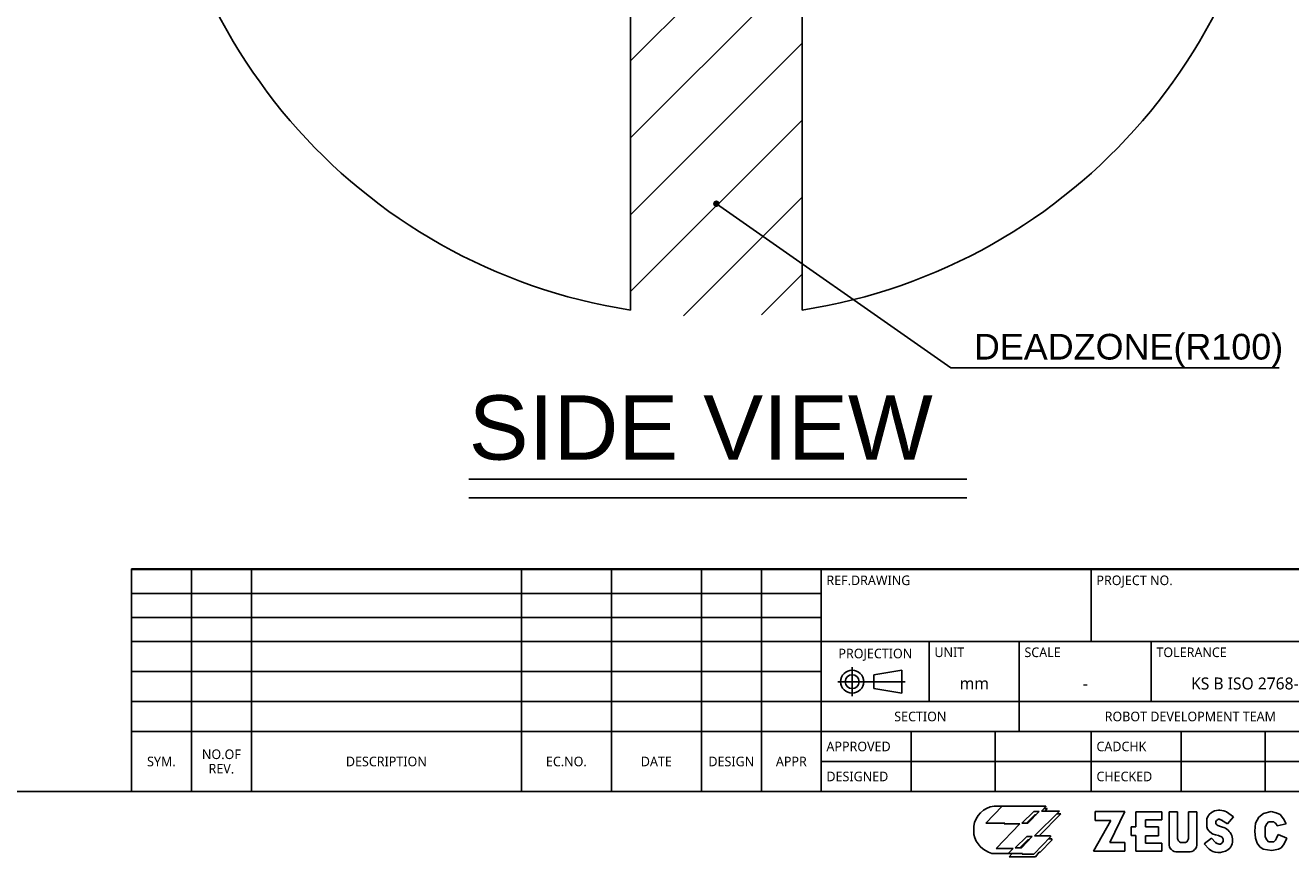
# Model space of a CAD drawing. Header units: millimetres. Extents: x 28 to 5852, y 59 to 4130.
# Tile 18 of 29: x 3586 to 5063, y 64 to 1034. Entities that reach past the tile are written whole.
import ezdxf

# ---------------------------------------------------------------- set-up
doc = ezdxf.new("R2010")
doc.units = ezdxf.units.MM
doc.linetypes.add('ACAD_ISO02W100', pattern=[15, 12, -3])
doc.styles.get("Standard").update_dxf_attribs({"font": 'arial.ttf'})
doc.styles.add('TEXTSTYLE_6', font='malgun.ttf')
doc.dimstyles.new('ISO-25', dxfattribs={"dimtxt": 2.5, "dimasz": 2.5, "dimexe": 1.25, "dimexo": 0.625, "dimtad": 1, "dimtxsty": 'Standard', "dimcen": 2.5, "dimadec": 0, "dimazin": 0, "dimtfac": 1, "dimtmove": 0, "dimatfit": 3, "dimfxl": 1, "dimarcsym": 0})

# ---------------------------------------------------------------- blocks, each defined once
blk = doc.blocks.new('TABLE_BL0', base_point=(732.5, 38.56))
at = {"color": 134}
for p, q in [((820, 57.13), (645, 57.13)), ((645, 20), (645, 57.13)), ((820, 57), (645, 57)), ((690, 45), (690, 57)), ((735, 20), (735, 57)), ((820, 20), (820, 57.13)), ((820, 45), (645, 45)), ((663, 35), (663, 45)), ((678, 30), (678, 45)), ((700, 35), (700, 45)), ((820, 35), (645, 35)), ((798, 20), (798, 35)), ((735, 30), (645, 30)), ((660, 20), (660, 30)), ((674, 20), (674, 30)), ((690, 20), (690, 30)), ((705, 20), (705, 30)), ((719, 20), (719, 30)), ((735, 25), (645, 25)), ((820, 20), (645, 20))]:
    blk.add_line(p, q, dxfattribs=at)
at = {"color": 134, "line_spacing_factor": 0.9, "style": 'TEXTSTYLE_6'}
for s, insert, char_height, width, attachment_point in [('REF.DRAWING', (645.85, 56), 1.6, 14.4948, 1), ('PROJECT NO.', (690.85, 56), 1.6, 13.5763, 1), ('TITLE', (735.85, 56), 1.6, 5.1852, 1), ('PROJECTION', (654, 43.8), 1.6, 12.9067, 2), ('UNIT', (663.85, 44), 1.6, 5.043, 1), ('SCALE', (678.85, 44), 1.6, 6.2993, 1), ('TOLERANCE', (700.85, 44), 1.6, 12.2015, 1), ('NAME', (735.85, 44), 1.6, 6.3526, 1), ('mm', (670.5, 39), 2, 4.8889, 2), ('KS B ISO 2768-mk ', (717.5, 39), 2, 24.2148, 2), ('-', (689, 39), 2, 4.163, 2), ('DRAWING NO.', (735.85, 34), 1.6, 15.0815, 1), ('SHEET NO.', (798.85, 34), 1.6, 10.9926, 1), ('SECTION', (661.5, 33.3), 1.6, 8.9719, 2), ('ROBOT DEVELOPMENT TEAM', (706.5, 33.3), 1.6, 30.1096, 2), ('APPROVED', (645.85, 28.3), 1.6, 11.2296, 1), ('CADCHK', (690.85, 28.3), 1.6, 8.8, 1), ('ZRA_0501N WORKING SPACE', (766.5, 26.5), 3, 60.2721, 2), ('1-1', (809, 26), 2, 4.2074, 2), ('DESIGNED', (645.85, 23.3), 1.6, 10.5541, 1), ('CHECKED', (690.85, 23.3), 1.6, 9.6356, 1)]:
    blk.add_mtext(s, dxfattribs=dict(at, insert=insert, char_height=char_height, width=width, attachment_point=attachment_point))
blk = doc.blocks.new('TABLE_BL1', base_point=(587.5, 38.56))
at = {"color": 134}
for p, q in [((645, 57.13), (530, 57.13)), ((530, 20), (530, 57.13)), ((645, 57), (530, 57)), ((540, 20), (540, 57)), ((550, 20), (550, 57)), ((595, 20), (595, 57)), ((610, 20), (610, 57)), ((625, 20), (625, 57)), ((635, 20), (635, 57)), ((645, 20), (645, 57.13)), ((645, 53), (530, 53)), ((645, 49), (530, 49)), ((645, 45), (530, 45)), ((645, 40), (530, 40)), ((645, 35), (530, 35)), ((645, 30), (530, 30)), ((645, 20), (530, 20))]:
    blk.add_line(p, q, dxfattribs=at)
at = {"color": 134, "char_height": 1.6, "attachment_point": 2, "line_spacing_factor": 0.9, "style": 'TEXTSTYLE_6'}
for s, insert, width in [('SYM.', (535, 25.8), 4.9837), ('NO.OF\\PREV.', (545, 27), 6.7319), ('DESCRIPTION ', (572.5, 25.8), 14.5719), ('EC.NO.', (602.5, 25.8), 6.9511), ('DATE', (617.5, 25.8), 5.3926), ('DESIGN', (630, 25.8), 7.8104), ('APPR', (640, 25.8), 5.357)]:
    blk.add_mtext(s, dxfattribs=dict(at, insert=insert, width=width))
blk = doc.blocks.new('A_BL2', base_point=(653.37, 38.31))
at = {"color": 134}
for p, q in [((650.14, 40.72), (650.14, 35.91)), ((653.76, 39.46), (658.42, 40.22)), ((658.42, 36.38), (658.42, 40.22)), ((647.75, 38.3), (658.98, 38.3)), ((653.76, 39.46), (653.76, 37.14)), ((653.76, 37.14), (658.42, 36.38))]:
    blk.add_line(p, q, dxfattribs=at)
for radius in [1.92, 1.16]:
    blk.add_circle((650.14, 38.3), radius, dxfattribs=at)

msp = doc.modelspace()

# ---------------------------------------------------------------- hatches: boundary and pattern name
at = {"ltscale": 1000, "true_color": 0xed4b40}
h = msp.add_hatch(dxfattribs=at)
h.set_pattern_fill('ANSI31', color=13, scale=20)
h.set_pattern_definition([(45, (-7082.99, -2480.16), (-44.90128, 44.90128), [])])
edge = h.paths.add_edge_path()
edge.add_arc((4392.5, 1349.124), 655, 81.218209, 98.781791)
edge.add_line((4292.5, 1996.445), (4292.5, 701.802))
edge.add_arc((4392.5, 1349.124), 655, 261.218209, 278.781791)
edge.add_line((4492.5, 701.802), (4492.5, 1996.445))

# ---------------------------------------------------------------- linework, layer by layer
at = {"ltscale": 1000}
for p, q in [((4292.5, 1996.445), (4292.5, 701.802)), ((4492.5, 1996.445), (4492.5, 701.802))]:
    msp.add_line(p, q, dxfattribs=at)
at = {"color": 0, "linetype": 'ACAD_ISO02W100', "ltscale": 1000}
for p, q in [((4103.601, 504.521), (4684.851, 504.521)), ((4103.601, 482.671), (4684.851, 482.671))]:
    msp.add_line(p, q, dxfattribs=at)
at = {"color": 7}
msp.add_line((70, 140), (5740, 140), dxfattribs=at)
at = {"color": 134}
for p, q in [((4726.02, 122.945), (4707.034, 103.092)), ((4716.527, 122.945), (4725.902, 122.821)), ((4776.983, 122.945), (4726.02, 122.945)), ((4771.986, 117.201), (4776.983, 122.32)), ((4774.667, 119.948), (4778.606, 119.948)), ((4778.606, 119.948), (4775.986, 117.201)), ((4776.983, 122.32), (4776.983, 122.945)), ((4749.003, 102.843), (4762.742, 116.452)), ((4764.242, 112.831), (4754.351, 102.843)), ((4769.238, 116.452), (4755.998, 102.843)), ((4762.742, 116.452), (4769.238, 116.452)), ((4763.617, 88.11), (4792.846, 117.201)), ((4765.716, 112.831), (4764.242, 112.831)), ((4769.274, 88.11), (4794.47, 113.955)), ((4792.846, 117.201), (4771.986, 117.201)), ((4794.47, 113.955), (4789.584, 113.955)), ((4832.601, 70.481), (4852.817, 106.129)), ((4834.418, 116.573), (4869.171, 116.573)), ((4834.418, 106.129), (4834.418, 116.573)), ((4852.817, 106.129), (4834.418, 106.129)), ((4869.171, 116.573), (4851.681, 80.472)), ((4912.329, 116.119), (4882.119, 116.119)), ((4882.119, 116.119), (4882.119, 98.863)), ((4893.022, 107.037), (4912.329, 107.037)), ((4893.022, 98.863), (4893.022, 107.037)), ((4912.329, 107.037), (4912.329, 116.119)), ((4920.734, 116.119), (4930.728, 116.119)), ((4920.734, 116.119), (4920.734, 77.901)), ((4930.728, 116.119), (4930.728, 85.24)), ((4953.216, 116.119), (4943.221, 116.119)), ((4943.221, 116.119), (4943.221, 85.24)), ((4953.216, 116.119), (4953.216, 77.901)), ((4965.547, 110.208), (4964.888, 107.942)), ((4964.888, 107.942), (4964.888, 98.586)), ((4967.594, 113.205), (4965.547, 110.208)), ((4970.3, 115.398), (4967.594, 113.205)), ((4973.883, 117.225), (4970.3, 115.398)), ((4978.343, 118.029), (4973.883, 117.225)), ((4976.06, 105.997), (4976.75, 106.688)), ((4980.025, 118.029), (4978.343, 118.029)), ((4984.781, 117.443), (4980.025, 118.029)), ((4981.862, 106.63), (4988.758, 102.234)), ((4985.881, 117.095), (4984.781, 117.443)), ((4987.557, 116.202), (4985.881, 117.095)), ((4995.853, 110.34), (4987.557, 116.202)), ((4988.758, 102.234), (4995.853, 110.34)), ((5025.306, 110.094), (5021.475, 102.893)), ((5030.976, 114.385), (5025.306, 110.094)), ((5039.71, 116.683), (5030.976, 114.385)), ((5036.645, 104.425), (5034.653, 102.28)), ((5042.928, 104.425), (5036.645, 104.425)), ((5045.532, 115.151), (5039.71, 116.683)), ((5050.436, 113.006), (5045.532, 115.151)), ((5054.267, 107.949), (5050.436, 113.006)), ((5057.331, 102.126), (5054.267, 107.949)), ((4692.794, 99.404), (4692.794, 89.608)), ((4707.034, 103.092), (4729.018, 103.092)), ((4746.505, 102.094), (4719.025, 73.626)), ((4729.018, 103.092), (4728.268, 102.094)), ((4728.268, 102.094), (4746.505, 102.094)), ((4755.998, 102.843), (4749.003, 102.843)), ((4882.119, 98.863), (4876.44, 98.863)), ((4876.44, 98.863), (4876.44, 88.646)), ((4876.44, 88.646), (4882.119, 88.646)), ((4882.119, 88.646), (4882.119, 70.481)), ((4908.241, 98.863), (4893.022, 98.863)), ((4908.241, 88.419), (4908.241, 98.863)), ((4964.888, 98.586), (4965.693, 96.174)), ((4965.693, 96.174), (4967.521, 93.762)), ((4967.521, 93.762), (4970.519, 90.984)), ((4970.519, 90.984), (4972.055, 90.034)), ((4972.055, 90.034), (4974.98, 89.23)), ((4974.98, 89.23), (4978.417, 88.499)), ((4979.513, 99.463), (4976.864, 100.867)), ((4983.157, 98.47), (4979.513, 99.463)), ((5021.475, 102.893), (5020.862, 93.545)), ((5020.862, 93.545), (5021.475, 85.577)), ((5034.653, 102.28), (5032.814, 98.602)), ((5032.814, 87.11), (5032.814, 98.602)), ((5047.984, 89.868), (5045.992, 85.577)), ((5046.697, 99.956), (5057.331, 102.126)), ((5057.944, 85.577), (5047.984, 89.868)), ((4754.624, 87.485), (4741.259, 74.126)), ((4741.259, 74.126), (4748.628, 74.126)), ((4755.748, 83.74), (4746.527, 74.126)), ((4748.628, 74.126), (4760.994, 87.485)), ((4760.994, 87.485), (4754.624, 87.485)), ((4757.527, 83.74), (4755.748, 83.74)), ((4763.118, 67.009), (4782.478, 86.986)), ((4782.478, 88.11), (4763.617, 88.11)), ((4770.487, 69.007), (4783.977, 83.115)), ((4783.977, 84.614), (4780.179, 84.614)), ((4782.478, 86.986), (4782.478, 88.11)), ((4783.977, 83.115), (4783.977, 84.614)), ((4851.681, 80.472), (4868.944, 80.472)), ((4868.944, 80.472), (4868.944, 70.481)), ((4893.022, 88.419), (4908.241, 88.419)), ((4893.022, 79.564), (4893.022, 88.419)), ((4912.329, 79.564), (4893.022, 79.564)), ((4912.329, 70.481), (4912.329, 79.564)), ((4933.908, 80.472), (4940.041, 80.472)), ((4970.289, 85.4), (4961.746, 78.802)), ((4961.746, 78.802), (4967.543, 72.572)), ((4974.809, 80.544), (4970.289, 85.4)), ((4978.417, 88.499), (4982.479, 86.759)), ((4980.537, 78.485), (4979.199, 78.534)), ((4982.146, 79.581), (4980.537, 78.485)), ((4983.974, 81.628), (4982.146, 79.581)), ((4982.479, 86.759), (4983.08, 85.787)), ((4983.08, 85.787), (4983.45, 85.259)), ((4984.02, 83.364), (4983.974, 81.628)), ((5021.475, 85.577), (5023.467, 79.755)), ((5023.467, 79.755), (5026.532, 75.464)), ((5026.532, 75.464), (5030.363, 72.553)), ((5034.653, 83.432), (5032.814, 87.11)), ((5036.645, 81.287), (5034.653, 83.432)), ((5042.928, 81.287), (5036.645, 81.287)), ((5044.766, 83.279), (5042.928, 81.287)), ((5045.992, 85.577), (5044.766, 83.279)), ((5048.444, 72.553), (5051.662, 74.085)), ((5051.662, 74.085), (5054.267, 77.763)), ((5054.267, 77.763), (5056.105, 81.287)), ((5056.105, 81.287), (5057.944, 85.577)), ((4713.904, 67.758), (4749.752, 67.758)), ((4719.025, 73.626), (4738.885, 73.626)), ((4738.885, 73.626), (4733.015, 67.758)), ((4737.764, 67.758), (4734.139, 63.888)), ((4734.139, 63.888), (4764.741, 63.888)), ((4749.752, 67.758), (4749.128, 67.009)), ((4749.128, 67.009), (4763.118, 67.009)), ((4764.741, 63.888), (4768.988, 69.007)), ((4768.988, 69.007), (4770.487, 69.007)), ((4868.944, 70.481), (4832.601, 70.481)), ((4882.119, 70.481), (4912.329, 70.481)), ((4930.445, 69.573), (4943.505, 69.573)), ((4967.543, 72.572), (4968.873, 71.485)), ((5030.363, 72.553), (5040.476, 71.174)), ((5040.476, 71.174), (5048.444, 72.553))]:
    msp.add_line(p, q, dxfattribs=at)
at = {"ltscale": 1000}
for start, end in [(98.781791, 261.218209), (278.781791, 81.218209)]:
    msp.add_arc((4392.5, 1349.124), 655, start, end, dxfattribs=at)
at = {"color": 134}
for centre, radius, start, end in [((4720.253, 95.455), 27.741, 97.71868, 171.814666), ((4978.273, 103.764), 3.144, 134.740622, 219.190898), ((4978.992, 104.425), 3.185, 72.296063, 134.730319), ((4977.776, 99.854), 7.913, 56.06187, 76.242536), ((5039.199, 97.456), 7.903, 18.439881, 61.855175), ((4722.152, 96.85), 30.238, 193.856036, 254.169499), ((4979.779, 105.192), 5.216, 220.88185, 236.018232), ((4978.862, 83.183), 15.878, 323.586347, 75.197133), ((4929.678, 78.505), 8.965, 176.134655, 274.908285), ((4937.088, 86.037), 6.41, 187.145694, 240.25657), ((4936.861, 86.037), 6.41, 299.74343, 352.854306), ((4944.272, 78.505), 8.965, 265.091715, 3.865345), ((4979.524, 85.046), 6.52, 222.208952, 267.146728), ((4980.821, 83.434), 3.2, 358.248393, 34.759858), ((4978.721, 88.005), 19.232, 239.200053, 312.200856)]:
    msp.add_arc(centre, radius, start, end, dxfattribs=at)

# ---------------------------------------------------------------- block references
at = {"xscale": 7, "yscale": 7, "zscale": 7}
for name, p in [('TABLE_BL1', (4112.499, 269.938)), ('TABLE_BL0', (5127.5, 269.938)), ('A_BL2', (4573.571, 268.178))]:
    msp.add_blockref(name, p, dxfattribs=at)

# ---------------------------------------------------------------- texts
at = {"color": 0}
msp.add_text('SIDE VIEW', height=75, dxfattribs=at).set_placement((4103.601, 527.25))
at = {"color": 1, "ltscale": 1000, "insert": (4692.992, 635.016), "char_height": 30, "attachment_point": 7}
msp.add_mtext('DEADZONE(R100)', dxfattribs=at)

# ---------------------------------------------------------------- leaders
at = {"color": 1, "ltscale": 1000, "annotation_type": 0, "has_hookline": 1, "hookline_direction": 0, "text_width": 356.214}
msp.add_leader([(4392.5, 825.944), (4666.026, 634.391), (4692.367, 634.391)], dimstyle='ISO-25', override={"dimasz": 30, "dimgap": 0.625, "dimtad": 1, "dimldrblk": 'DotSmall'}, dxfattribs=at)

doc.saveas('drawing.dxf')
